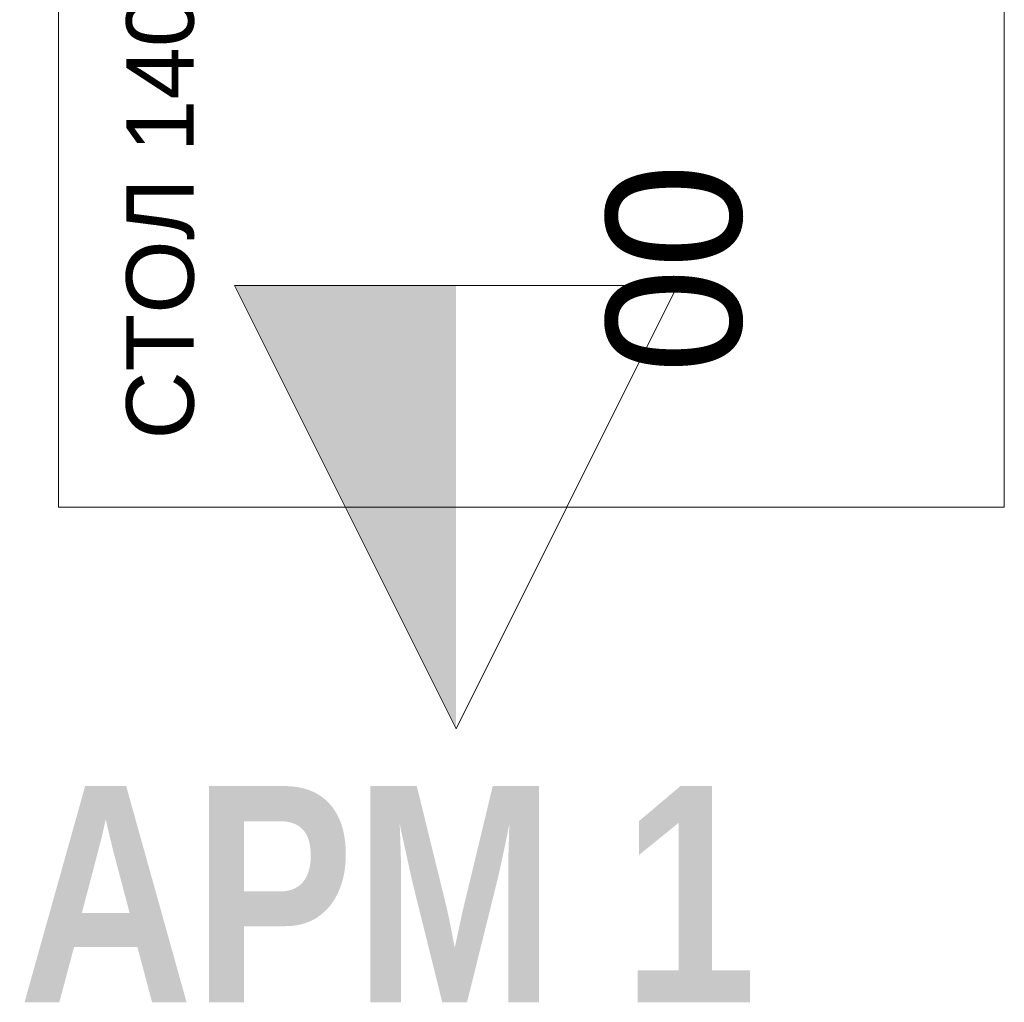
# Model space of a CAD drawing. Header units: millimetres. Extents: x -692150 to 2662533, y -95416 to 65084.
# Tile 24 of 256: x -71740 to -71011, y -53541 to -52814. Entities that reach past the tile are written whole.
import ezdxf

# ---------------------------------------------------------------- set-up
doc = ezdxf.new("R2010")
doc.units = ezdxf.units.MM
doc.layers.add('09_АР_Мебель', color=7, linetype='Continuous', lineweight=9, true_color=0x000000)
doc.layers.add('1. ПОДЛОЖКА', color=7, linetype='Continuous', lineweight=0, true_color=0x9b9292)
doc.layers.add('11_АР_Номер мебели', color=1, linetype='Continuous', lineweight=13, plot=False)
doc.layers.add('17_АР_Текст', color=250, linetype='Continuous', lineweight=0)
doc.layers.add('СКС', color=5, linetype='Continuous', lineweight=25)
doc.styles.add('_ТЕКСТОВЫЙ', font='arial.ttf', dxfattribs={"width": 0.8})
doc.styles.add('SB', font='mipgost.shx')
doc.styles.get("Standard").update_dxf_attribs({"font": 'arial.ttf'})

# ---------------------------------------------------------------- blocks, each defined once
blk = doc.blocks.new('Стол 1400')
at = {"layer": '09_АР_Мебель'}
for p, q in [((0, -700), (0, 0)), ((0, 0), (1400, 0)), ((1400, 0), (1400, -700)), ((1400, -700), (0, -700))]:
    blk.add_line(p, q, dxfattribs=at)
at = {"flags": 1}
for tag, p in [('КОД_ОБОРУДОВАНИЯ', (16.2, 170.09)), ('ДОП_ИНФОРМАЦИЯ', (16.2, 117.94)), ('ДОГОВОР', (15.93, 45.48))]:
    blk.add_attdef(tag, p, '', height=25, dxfattribs=at)
at = {"layer": '09_АР_Мебель', "insert": (50, -50), "char_height": 50, "attachment_point": 1}
blk.add_mtext_dynamic_manual_height_columns('{\\C7;СТОЛ 1400}', width=678.5097, gutter_width=12.5, heights=[0], dxfattribs=at)
at = {"layer": '11_АР_Номер мебели'}
blk.add_attdef('Номер', (98.9, -605.29), '', height=100, dxfattribs=at)
blk = doc.blocks.new('lvs-02')
at = {"linetype": 'ByBlock', "lineweight": -2}
h = blk.add_hatch(color=0, dxfattribs=at)
h.dxf.hatch_style = 1
h.paths.add_polyline_path([(0, 0), (0, -2), (4, 0)])
at = {"color": 0, "linetype": 'ByBlock', "lineweight": -2}
for p, q in [((0, 2), (0, -2)), ((0, -2), (0, 2)), ((0, 2), (4, 0)), ((4, 0), (0, -2))]:
    blk.add_line(p, q, dxfattribs=at)
at = {"ltscale": 100, "style": 'SB'}
blk.add_attdef('НАИМЕНОВАНИЕ', (0, 1.5), '', height=0.25, dxfattribs=at)
blk = doc.blocks.new('*U258')
at = {"layer": '1. ПОДЛОЖКА'}
blk.add_lwpolyline([(0, 0), (1400, 0), (1400, -700), (0, -700)], close=True, dxfattribs=at)
ref = blk.add_blockref('Стол 1400', (0, 0))
ref.add_attrib('Номер', '00', (98.9, -505.29), dxfattribs={"layer": '11_АР_Номер мебели', "height": 100})
at = {"layer": 'СКС', "lineweight": 15, "xscale": 82, "yscale": 82, "zscale": 82, "rotation": 180}
blk.add_blockref('lvs-02', (164, -294.14), dxfattribs=at)

msp = doc.modelspace()

# ---------------------------------------------------------------- block references
at = {"lineweight": 35, "rotation": 90}
msp.add_blockref('*U258', (-71710.79, -53174.36), dxfattribs=at)

# ---------------------------------------------------------------- texts
at = {"layer": '17_АР_Текст', "lineweight": 18, "insert": (-71740.5, -53380.79), "char_height": 160, "attachment_point": 1, "style": '_ТЕКСТОВЫЙ'}
msp.add_mtext_dynamic_manual_height_columns('{\\fArial|b1|i0|c204|p34;АРМ 1}', width=944.0059, gutter_width=175000, heights=[377.11], dxfattribs=at)

doc.saveas('drawing.dxf')
